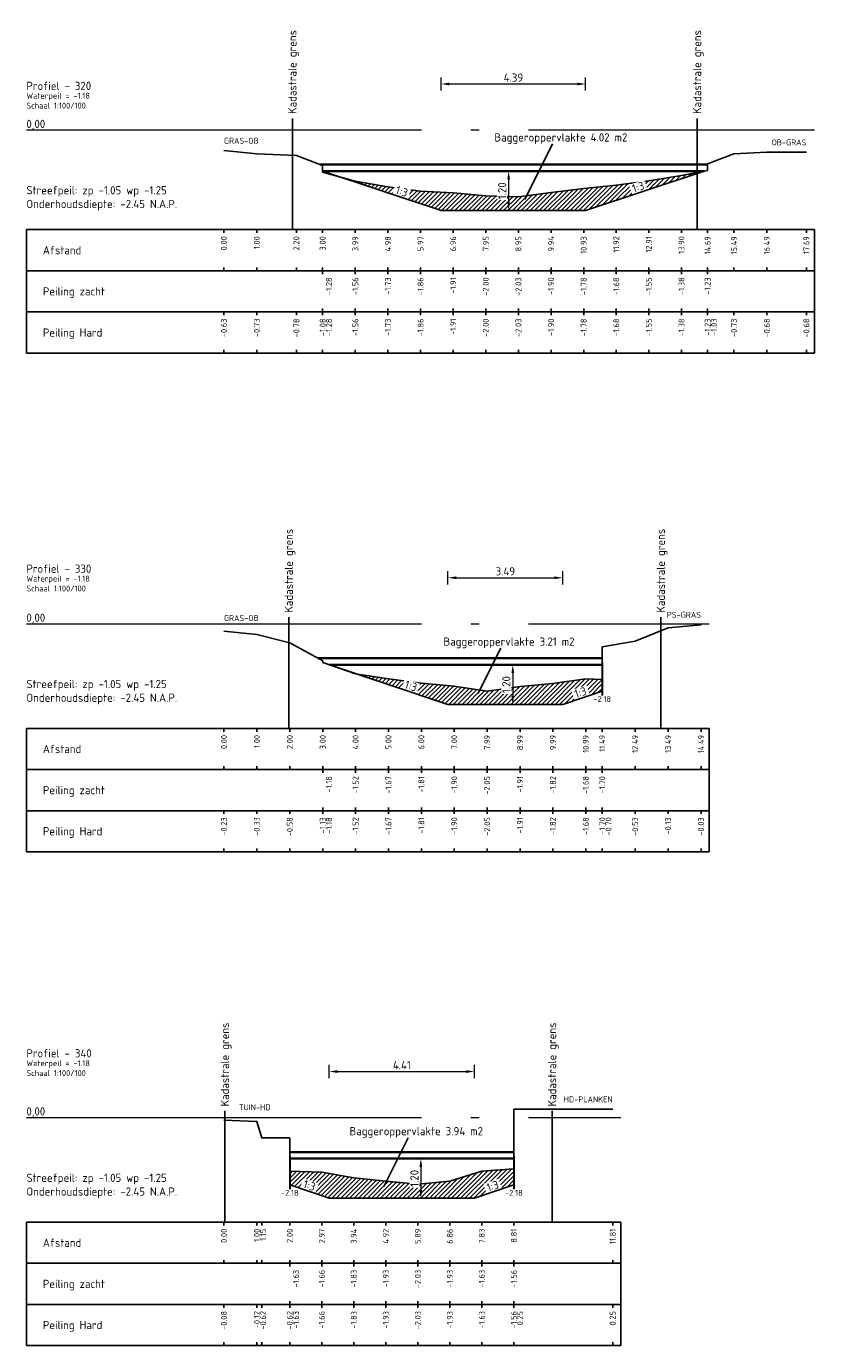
# Model space of a CAD drawing. Header units: metres. Extents: x 163463 to 198797, y 577287 to 592106.
# Tile 59 of 64: x 198475 to 198499, y 581846 to 581887. Entities that reach past the tile are written whole.
import ezdxf
from ezdxf.enums import TextEntityAlignment as Align

# ---------------------------------------------------------------- set-up
doc = ezdxf.new("R2010")
doc.units = ezdxf.units.M
doc.linetypes.add('AL-NAP_LIJN', pattern=[15.25, 12, -1.5, 0.25, -1.5])
for name, color, linetype in [('Afstandsbalk', 7, 'Continuous'), ('baggerarcering', 1, 'Continuous'), ('baggeroppervlak', 7, 'Continuous'), ('HardePeiling', 3, 'Continuous'), ('Kadastralegrens', 7, 'Continuous'), ('Legger', 2, 'Continuous'), ('Oever', 62, 'Continuous'), ('Teksten', 7, 'Continuous'), ('ZachtePeiling', 1, 'Continuous')]:
    doc.layers.add(name, color=color, linetype=linetype)
for name, color, linetype, lineweight in [('beschoeiing', 36, 'Continuous', 30), ('N-WA-WH-GRONDWATERLIJN-G', 150, 'AL-GRONDWATERLIJN', 35), ('X-XX-AL-NAP-G', 7, 'AL-NAP_LIJN', 18)]:
    doc.layers.add(name, color=color, linetype=linetype, lineweight=lineweight)
doc.styles.add('NLCS-ISO', font='NLCS-ISO.ttf')
doc.styles.add('NLCS-ISO-M100-T25', font='NLCS-ISO.ttf', dxfattribs={"height": 0.25})
doc.linetypes.add('AL-GRONDWATERLIJN', pattern='A,6,[32,NLCS.SHX,S=1,R=0,X=0,Y=0],6', length=12)
doc.dimstyles.new('NLCS-M100-T25-PIJL_l3_h1', dxfattribs={"dimscale": 0.1, "dimtxt": 0.25, "dimasz": 2.5, "dimexe": 2, "dimexo": 2, "dimgap": 0.7, "dimtad": 1, "dimzin": 0, "dimdsep": 46, "dimtxsty": 'NLCS-ISO-M100-T25', "dimcen": 2.5, "dimdle": 2, "dimclrd": 256, "dimclre": 256, "dimclrt": 256, "dimadec": 1, "dimazin": 0, "dimtfac": 1, "dimtofl": 0, "dimtmove": 1, "dimatfit": 0, "dimfxl": 2, "dimfxlon": 1, "dimtfill": 1, "dimtfillclr": 256, "dimtolj": 1, "dimtzin": 0, "dimlwd": 18, "dimlwe": 18, "dimarcsym": 0})
pattern_1 = [(45, (198480.875565, 581493.37979), (-0.06735192, 0.06735192), [])]

# ---------------------------------------------------------------- blocks, each defined once
blk = doc.blocks.new('*D498')
at = {"lineweight": 18, "transparency": 16777216}
for p, q in [((198487.475, 581884.575), (198487.475, 581884.975)), ((198487.725, 581884.775), (198491.612, 581884.775)), ((198491.862, 581884.575), (198491.862, 581884.975))]:
    blk.add_line(p, q, dxfattribs=at)
at = {"transparency": 16777216}
for points in [[(198487.725, 581884.817), (198487.725, 581884.733), (198487.475, 581884.775)], [(198491.612, 581884.817), (198491.612, 581884.733), (198491.862, 581884.775)]]:
    blk.add_solid(points, dxfattribs=at)
at = {"layer": 'Defpoints', "color": 0, "transparency": 16777216}
for p in [(198491.862, 581884.775), (198487.475, 581880.93), (198491.862, 581880.93)]:
    blk.add_point(p, dxfattribs=at)
at = {"transparency": 16777216, "insert": (198489.669, 581884.97), "char_height": 0.25, "attachment_point": 5, "style": 'NLCS-ISO-M100-T25', "bg_fill": 3, "box_fill_scale": 1.1, "bg_fill_color": 256, "bg_fill_true_color": 13158600, "bg_fill_transparency": 0}
blk.add_mtext('\\A1;4.39', dxfattribs=at)
blk = doc.blocks.new('*D499')
at = {"lineweight": 18, "transparency": 16777216}
for p, q in [((198487.681, 581869.575), (198487.681, 581869.975)), ((198491.166, 581869.575), (198491.166, 581869.975)), ((198487.931, 581869.775), (198490.916, 581869.775))]:
    blk.add_line(p, q, dxfattribs=at)
at = {"transparency": 16777216}
for points in [[(198487.931, 581869.817), (198487.931, 581869.733), (198487.681, 581869.775)], [(198490.916, 581869.817), (198490.916, 581869.733), (198491.166, 581869.775)]]:
    blk.add_solid(points, dxfattribs=at)
at = {"layer": 'Defpoints', "color": 0, "transparency": 16777216}
for p in [(198491.166, 581869.775), (198487.681, 581865.93), (198491.166, 581865.93)]:
    blk.add_point(p, dxfattribs=at)
at = {"transparency": 16777216, "insert": (198489.424, 581869.97), "char_height": 0.25, "attachment_point": 5, "style": 'NLCS-ISO-M100-T25', "bg_fill": 3, "box_fill_scale": 1.1, "bg_fill_color": 256, "bg_fill_true_color": 13158600, "bg_fill_transparency": 0}
blk.add_mtext('\\A1;3.49', dxfattribs=at)
blk = doc.blocks.new('*D500')
at = {"lineweight": 18, "transparency": 16777216}
for p, q in [((198484.076, 581854.575), (198484.076, 581854.975)), ((198484.326, 581854.775), (198488.233, 581854.775)), ((198488.483, 581854.575), (198488.483, 581854.975))]:
    blk.add_line(p, q, dxfattribs=at)
at = {"transparency": 16777216}
for points in [[(198484.326, 581854.817), (198484.326, 581854.733), (198484.076, 581854.775)], [(198488.233, 581854.817), (198488.233, 581854.733), (198488.483, 581854.775)]]:
    blk.add_solid(points, dxfattribs=at)
at = {"layer": 'Defpoints', "color": 0, "transparency": 16777216}
for p in [(198488.483, 581854.775), (198484.076, 581850.93), (198488.483, 581850.93)]:
    blk.add_point(p, dxfattribs=at)
at = {"transparency": 16777216, "insert": (198486.28, 581854.97), "char_height": 0.25, "attachment_point": 5, "style": 'NLCS-ISO-M100-T25', "bg_fill": 3, "box_fill_scale": 1.1, "bg_fill_color": 256, "bg_fill_true_color": 13158600, "bg_fill_transparency": 0}
blk.add_mtext('\\A1;4.41', dxfattribs=at)
blk = doc.blocks.new('*D593')
at = {"lineweight": 18, "transparency": 16777216}
for p, q in [((198486.858, 581852.13), (198486.658, 581852.13)), ((198486.858, 581851.88), (198486.858, 581851.18)), ((198486.858, 581850.93), (198486.658, 581850.93))]:
    blk.add_line(p, q, dxfattribs=at)
at = {"transparency": 16777216}
for points in [[(198486.816, 581851.88), (198486.899, 581851.88), (198486.858, 581852.13)], [(198486.816, 581851.18), (198486.899, 581851.18), (198486.858, 581850.93)]]:
    blk.add_solid(points, dxfattribs=at)
at = {"layer": 'Defpoints', "color": 0, "transparency": 16777216}
for p in [(198486.858, 581852.13), (198486.858, 581850.93), (198486.858, 581850.93)]:
    blk.add_point(p, dxfattribs=at)
at = {"transparency": 16777216, "insert": (198486.663, 581851.53), "char_height": 0.25, "attachment_point": 5, "rotation": 90, "style": 'NLCS-ISO-M100-T25', "bg_fill": 3, "box_fill_scale": 1.1, "bg_fill_color": 256, "bg_fill_true_color": 13158600, "bg_fill_transparency": 0}
blk.add_mtext('\\A1;1.20', dxfattribs=at)
blk = doc.blocks.new('*D594')
at = {"lineweight": 18, "transparency": 16777216}
for p, q in [((198489.65, 581867.13), (198489.45, 581867.13)), ((198489.65, 581866.88), (198489.65, 581866.18)), ((198489.65, 581865.93), (198489.45, 581865.93))]:
    blk.add_line(p, q, dxfattribs=at)
at = {"transparency": 16777216}
for points in [[(198489.608, 581866.88), (198489.691, 581866.88), (198489.65, 581867.13)], [(198489.608, 581866.18), (198489.691, 581866.18), (198489.65, 581865.93)]]:
    blk.add_solid(points, dxfattribs=at)
at = {"layer": 'Defpoints', "color": 0, "transparency": 16777216}
for p in [(198489.65, 581867.13), (198489.65, 581865.93), (198489.65, 581865.93)]:
    blk.add_point(p, dxfattribs=at)
at = {"transparency": 16777216, "insert": (198489.455, 581866.53), "char_height": 0.25, "attachment_point": 5, "rotation": 90, "style": 'NLCS-ISO-M100-T25', "bg_fill": 3, "box_fill_scale": 1.1, "bg_fill_color": 256, "bg_fill_true_color": 13158600, "bg_fill_transparency": 0}
blk.add_mtext('\\A1;1.20', dxfattribs=at)
blk = doc.blocks.new('*D595')
at = {"lineweight": 18, "transparency": 16777216}
for p, q in [((198489.524, 581882.13), (198489.324, 581882.13)), ((198489.524, 581881.88), (198489.524, 581881.18)), ((198489.524, 581880.93), (198489.324, 581880.93))]:
    blk.add_line(p, q, dxfattribs=at)
at = {"transparency": 16777216}
for points in [[(198489.482, 581881.88), (198489.566, 581881.88), (198489.524, 581882.13)], [(198489.482, 581881.18), (198489.566, 581881.18), (198489.524, 581880.93)]]:
    blk.add_solid(points, dxfattribs=at)
at = {"layer": 'Defpoints', "color": 0, "transparency": 16777216}
for p in [(198489.524, 581882.13), (198489.524, 581880.93), (198489.524, 581880.93)]:
    blk.add_point(p, dxfattribs=at)
at = {"transparency": 16777216, "insert": (198489.329, 581881.53), "char_height": 0.25, "attachment_point": 5, "rotation": 90, "style": 'NLCS-ISO-M100-T25', "bg_fill": 3, "box_fill_scale": 1.1, "bg_fill_color": 256, "bg_fill_true_color": 13158600, "bg_fill_transparency": 0}
blk.add_mtext('\\A1;1.20', dxfattribs=at)

msp = doc.modelspace()

# ---------------------------------------------------------------- hatches: boundary and pattern name
at = {"layer": 'baggerarcering'}
h = msp.add_hatch(dxfattribs=at)
h.set_pattern_fill('ANSI31', color=256, scale=0.03, style=0)
h.set_pattern_definition(pattern_1)
h.paths.add_polyline_path([(198495.248, 581882.058), (198495.248, 581882.089), (198494.775, 581882), (198493.784, 581881.83), (198492.793, 581881.7), (198491.803, 581881.6), (198490.812, 581881.48), (198489.821, 581881.35), (198488.83, 581881.38), (198487.839, 581881.47), (198486.848, 581881.52), (198485.858, 581881.65), (198484.867, 581881.82), (198484.465, 581881.933), (198487.475, 581880.93), (198491.862, 581880.93)])
h = msp.add_hatch(dxfattribs=at)
h.set_pattern_fill('ANSI31', color=256, scale=0.03, style=0)
h.set_pattern_definition(pattern_1)
h.paths.add_polyline_path([(198492.366, 581866.33), (198492.366, 581866.68), (198491.867, 581866.7), (198490.869, 581866.56), (198489.869, 581866.47), (198488.87, 581866.33), (198487.872, 581866.48), (198486.873, 581866.57), (198485.873, 581866.71), (198484.905, 581866.855), (198487.681, 581865.93), (198491.166, 581865.93)])
h = msp.add_hatch(dxfattribs=at)
h.set_pattern_fill('ANSI31', color=256, scale=0.03, style=0)
h.set_pattern_definition(pattern_1)
h.paths.add_polyline_path([(198482.876, 581851.33), (198482.876, 581851.75), (198483.849, 581851.72), (198484.821, 581851.55), (198485.793, 581851.45), (198486.766, 581851.35), (198487.739, 581851.45), (198488.71, 581851.75), (198489.683, 581851.82), (198489.683, 581851.33), (198488.483, 581850.93), (198484.076, 581850.93)])

# ---------------------------------------------------------------- linework, layer by layer
at = {"layer": 'Afstandsbalk'}
for p, q in [((198474.876, 581880.35), (198498.818, 581880.35)), ((198474.876, 581876.6), (198474.876, 581880.35)), ((198480.876, 581880.35), (198480.876, 581880.25)), ((198481.875, 581880.35), (198481.875, 581880.25)), ((198483.076, 581880.35), (198483.076, 581880.25)), ((198483.875, 581880.35), (198483.875, 581880.25)), ((198484.867, 581880.35), (198484.867, 581880.25)), ((198485.858, 581880.35), (198485.858, 581880.25)), ((198486.848, 581880.35), (198486.848, 581880.25)), ((198487.839, 581880.35), (198487.839, 581880.25)), ((198488.83, 581880.35), (198488.83, 581880.25)), ((198489.821, 581880.35), (198489.821, 581880.25)), ((198490.812, 581880.35), (198490.812, 581880.25)), ((198491.803, 581880.35), (198491.803, 581880.25)), ((198492.793, 581880.35), (198492.793, 581880.25)), ((198493.784, 581880.35), (198493.784, 581880.25)), ((198494.775, 581880.35), (198494.775, 581880.25)), ((198495.568, 581880.35), (198495.568, 581880.25)), ((198496.368, 581880.35), (198496.368, 581880.25)), ((198497.368, 581880.35), (198497.368, 581880.25)), ((198498.568, 581880.35), (198498.568, 581880.25)), ((198498.818, 581876.6), (198498.818, 581880.35)), ((198474.876, 581879.1), (198498.818, 581879.1)), ((198480.876, 581879.1), (198480.876, 581879.2)), ((198481.875, 581879.1), (198481.875, 581879.2)), ((198483.076, 581879.1), (198483.076, 581879.2)), ((198483.875, 581879.1), (198483.875, 581879.2)), ((198483.875, 581879.1), (198483.875, 581879)), ((198484.867, 581879.1), (198484.867, 581879.2)), ((198484.867, 581879.1), (198484.867, 581879)), ((198485.858, 581879.1), (198485.858, 581879.2)), ((198485.858, 581879.1), (198485.858, 581879)), ((198486.848, 581879.1), (198486.848, 581879.2)), ((198486.848, 581879.1), (198486.848, 581879)), ((198487.839, 581879.1), (198487.839, 581879.2)), ((198487.839, 581879.1), (198487.839, 581879)), ((198488.83, 581879.1), (198488.83, 581879.2)), ((198488.83, 581879.1), (198488.83, 581879)), ((198489.821, 581879.1), (198489.821, 581879.2)), ((198489.821, 581879.1), (198489.821, 581879)), ((198490.812, 581879.1), (198490.812, 581879.2)), ((198490.812, 581879.1), (198490.812, 581879)), ((198491.803, 581879.1), (198491.803, 581879.2)), ((198491.803, 581879.1), (198491.803, 581879)), ((198492.793, 581879.1), (198492.793, 581879.2)), ((198492.793, 581879.1), (198492.793, 581879)), ((198493.784, 581879.1), (198493.784, 581879.2)), ((198493.784, 581879.1), (198493.784, 581879)), ((198494.775, 581879.1), (198494.775, 581879.2)), ((198494.775, 581879.1), (198494.775, 581879)), ((198495.568, 581879.1), (198495.568, 581879.2)), ((198495.568, 581879.1), (198495.568, 581879)), ((198496.368, 581879.1), (198496.368, 581879.2)), ((198497.368, 581879.1), (198497.368, 581879.2)), ((198498.568, 581879.1), (198498.568, 581879.2)), ((198483.875, 581877.85), (198483.875, 581877.95)), ((198484.867, 581877.85), (198484.867, 581877.95)), ((198485.858, 581877.85), (198485.858, 581877.95)), ((198486.848, 581877.85), (198486.848, 581877.95)), ((198487.839, 581877.85), (198487.839, 581877.95)), ((198488.83, 581877.85), (198488.83, 581877.95)), ((198489.821, 581877.85), (198489.821, 581877.95)), ((198490.812, 581877.85), (198490.812, 581877.95)), ((198491.803, 581877.85), (198491.803, 581877.95)), ((198492.793, 581877.85), (198492.793, 581877.95)), ((198493.784, 581877.85), (198493.784, 581877.95)), ((198494.775, 581877.85), (198494.775, 581877.95)), ((198495.568, 581877.85), (198495.568, 581877.95)), ((198474.876, 581877.85), (198498.818, 581877.85)), ((198480.876, 581877.85), (198480.876, 581877.75)), ((198481.875, 581877.85), (198481.875, 581877.75)), ((198483.076, 581877.85), (198483.076, 581877.75)), ((198483.875, 581877.85), (198483.875, 581877.75)), ((198483.875, 581877.85), (198483.875, 581877.75)), ((198484.867, 581877.85), (198484.867, 581877.75)), ((198485.858, 581877.85), (198485.858, 581877.75)), ((198486.848, 581877.85), (198486.848, 581877.75)), ((198487.839, 581877.85), (198487.839, 581877.75)), ((198488.83, 581877.85), (198488.83, 581877.75)), ((198489.821, 581877.85), (198489.821, 581877.75)), ((198490.812, 581877.85), (198490.812, 581877.75)), ((198491.803, 581877.85), (198491.803, 581877.75)), ((198492.793, 581877.85), (198492.793, 581877.75)), ((198493.784, 581877.85), (198493.784, 581877.75)), ((198494.775, 581877.85), (198494.775, 581877.75)), ((198495.568, 581877.85), (198495.568, 581877.75)), ((198495.568, 581877.85), (198495.568, 581877.75)), ((198496.368, 581877.85), (198496.368, 581877.75)), ((198497.368, 581877.85), (198497.368, 581877.75)), ((198498.568, 581877.85), (198498.568, 581877.75)), ((198480.876, 581876.6), (198480.876, 581876.7)), ((198481.875, 581876.6), (198481.875, 581876.7)), ((198483.076, 581876.6), (198483.076, 581876.7)), ((198483.875, 581876.6), (198483.875, 581876.7)), ((198483.875, 581876.6), (198483.875, 581876.7)), ((198484.867, 581876.6), (198484.867, 581876.7)), ((198485.858, 581876.6), (198485.858, 581876.7)), ((198486.848, 581876.6), (198486.848, 581876.7)), ((198487.839, 581876.6), (198487.839, 581876.7)), ((198488.83, 581876.6), (198488.83, 581876.7)), ((198489.821, 581876.6), (198489.821, 581876.7)), ((198490.812, 581876.6), (198490.812, 581876.7)), ((198491.803, 581876.6), (198491.803, 581876.7)), ((198492.793, 581876.6), (198492.793, 581876.7)), ((198493.784, 581876.6), (198493.784, 581876.7)), ((198494.775, 581876.6), (198494.775, 581876.7)), ((198495.568, 581876.6), (198495.568, 581876.7)), ((198495.568, 581876.6), (198495.568, 581876.7)), ((198496.368, 581876.6), (198496.368, 581876.7)), ((198497.368, 581876.6), (198497.368, 581876.7)), ((198498.568, 581876.6), (198498.568, 581876.7)), ((198474.876, 581876.6), (198498.818, 581876.6)), ((198474.876, 581865.2), (198495.617, 581865.2)), ((198474.876, 581861.45), (198474.876, 581865.2)), ((198480.876, 581865.2), (198480.876, 581865.1)), ((198481.875, 581865.2), (198481.875, 581865.1)), ((198482.876, 581865.2), (198482.876, 581865.1)), ((198483.876, 581865.2), (198483.876, 581865.1)), ((198484.874, 581865.2), (198484.874, 581865.1)), ((198485.873, 581865.2), (198485.873, 581865.1)), ((198486.873, 581865.2), (198486.873, 581865.1)), ((198487.872, 581865.2), (198487.872, 581865.1)), ((198488.87, 581865.2), (198488.87, 581865.1)), ((198489.869, 581865.2), (198489.869, 581865.1)), ((198490.869, 581865.2), (198490.869, 581865.1)), ((198491.867, 581865.2), (198491.867, 581865.1)), ((198492.366, 581865.2), (198492.366, 581865.1)), ((198493.366, 581865.2), (198493.366, 581865.1)), ((198494.367, 581865.2), (198494.367, 581865.1)), ((198495.367, 581865.2), (198495.367, 581865.1)), ((198495.617, 581861.45), (198495.617, 581865.2)), ((198474.876, 581863.95), (198495.617, 581863.95)), ((198480.876, 581863.95), (198480.876, 581864.05)), ((198481.875, 581863.95), (198481.875, 581864.05)), ((198482.876, 581863.95), (198482.876, 581864.05)), ((198483.876, 581863.95), (198483.876, 581864.05)), ((198483.876, 581863.95), (198483.876, 581863.85)), ((198484.874, 581863.95), (198484.874, 581864.05)), ((198484.874, 581863.95), (198484.874, 581863.85)), ((198485.873, 581863.95), (198485.873, 581864.05)), ((198485.873, 581863.95), (198485.873, 581863.85)), ((198486.873, 581863.95), (198486.873, 581864.05)), ((198486.873, 581863.95), (198486.873, 581863.85)), ((198487.872, 581863.95), (198487.872, 581864.05)), ((198487.872, 581863.95), (198487.872, 581863.85)), ((198488.87, 581863.95), (198488.87, 581864.05)), ((198488.87, 581863.95), (198488.87, 581863.85)), ((198489.869, 581863.95), (198489.869, 581864.05)), ((198489.869, 581863.95), (198489.869, 581863.85)), ((198490.869, 581863.95), (198490.869, 581864.05)), ((198490.869, 581863.95), (198490.869, 581863.85)), ((198491.867, 581863.95), (198491.867, 581864.05)), ((198491.867, 581863.95), (198491.867, 581863.85)), ((198492.366, 581863.95), (198492.366, 581864.05)), ((198492.366, 581863.95), (198492.366, 581863.85)), ((198493.366, 581863.95), (198493.366, 581864.05)), ((198494.367, 581863.95), (198494.367, 581864.05)), ((198495.367, 581863.95), (198495.367, 581864.05)), ((198474.876, 581862.7), (198495.617, 581862.7)), ((198480.876, 581862.7), (198480.876, 581862.6)), ((198481.875, 581862.7), (198481.875, 581862.6)), ((198482.876, 581862.7), (198482.876, 581862.6)), ((198483.876, 581862.7), (198483.876, 581862.8)), ((198483.876, 581862.7), (198483.876, 581862.6)), ((198483.876, 581862.7), (198483.876, 581862.6)), ((198484.874, 581862.7), (198484.874, 581862.8)), ((198484.874, 581862.7), (198484.874, 581862.6)), ((198485.873, 581862.7), (198485.873, 581862.8)), ((198485.873, 581862.7), (198485.873, 581862.6)), ((198486.873, 581862.7), (198486.873, 581862.8)), ((198486.873, 581862.7), (198486.873, 581862.6)), ((198487.872, 581862.7), (198487.872, 581862.8)), ((198487.872, 581862.7), (198487.872, 581862.6)), ((198488.87, 581862.7), (198488.87, 581862.8)), ((198488.87, 581862.7), (198488.87, 581862.6)), ((198489.869, 581862.7), (198489.869, 581862.8)), ((198489.869, 581862.7), (198489.869, 581862.6)), ((198490.869, 581862.7), (198490.869, 581862.8)), ((198490.869, 581862.7), (198490.869, 581862.6)), ((198491.867, 581862.7), (198491.867, 581862.8)), ((198491.867, 581862.7), (198491.867, 581862.6)), ((198492.366, 581862.7), (198492.366, 581862.8)), ((198492.366, 581862.7), (198492.366, 581862.6)), ((198492.366, 581862.7), (198492.366, 581862.6)), ((198493.366, 581862.7), (198493.366, 581862.6)), ((198494.367, 581862.7), (198494.367, 581862.6)), ((198495.367, 581862.7), (198495.367, 581862.6)), ((198474.876, 581861.45), (198495.617, 581861.45)), ((198480.876, 581861.45), (198480.876, 581861.55)), ((198481.875, 581861.45), (198481.875, 581861.55)), ((198482.876, 581861.45), (198482.876, 581861.55)), ((198483.876, 581861.45), (198483.876, 581861.55)), ((198483.876, 581861.45), (198483.876, 581861.55)), ((198484.874, 581861.45), (198484.874, 581861.55)), ((198485.873, 581861.45), (198485.873, 581861.55)), ((198486.873, 581861.45), (198486.873, 581861.55)), ((198487.872, 581861.45), (198487.872, 581861.55)), ((198488.87, 581861.45), (198488.87, 581861.55)), ((198489.869, 581861.45), (198489.869, 581861.55)), ((198490.869, 581861.45), (198490.869, 581861.55)), ((198491.867, 581861.45), (198491.867, 581861.55)), ((198492.366, 581861.45), (198492.366, 581861.55)), ((198492.366, 581861.45), (198492.366, 581861.55)), ((198493.366, 581861.45), (198493.366, 581861.55)), ((198494.367, 581861.45), (198494.367, 581861.55)), ((198495.367, 581861.45), (198495.367, 581861.55)), ((198474.876, 581850.2), (198492.934, 581850.2)), ((198474.876, 581846.45), (198474.876, 581850.2)), ((198480.876, 581850.2), (198480.876, 581850.1)), ((198481.876, 581850.2), (198481.876, 581850.1)), ((198482.026, 581850.2), (198482.026, 581850.1)), ((198482.876, 581850.2), (198482.876, 581850.1)), ((198483.849, 581850.2), (198483.849, 581850.1)), ((198484.821, 581850.2), (198484.821, 581850.1)), ((198485.793, 581850.2), (198485.793, 581850.1)), ((198486.766, 581850.2), (198486.766, 581850.1)), ((198487.739, 581850.2), (198487.739, 581850.1)), ((198488.71, 581850.2), (198488.71, 581850.1)), ((198489.683, 581850.2), (198489.683, 581850.1)), ((198492.684, 581850.2), (198492.684, 581850.1)), ((198492.934, 581846.45), (198492.934, 581850.2)), ((198480.876, 581848.95), (198480.876, 581849.05)), ((198481.876, 581848.95), (198481.876, 581849.05)), ((198482.026, 581848.95), (198482.026, 581849.05)), ((198482.876, 581848.95), (198482.876, 581849.05)), ((198483.849, 581848.95), (198483.849, 581849.05)), ((198484.821, 581848.95), (198484.821, 581849.05)), ((198485.793, 581848.95), (198485.793, 581849.05)), ((198486.766, 581848.95), (198486.766, 581849.05)), ((198487.739, 581848.95), (198487.739, 581849.05)), ((198488.71, 581848.95), (198488.71, 581849.05)), ((198489.683, 581848.95), (198489.683, 581849.05)), ((198492.684, 581848.95), (198492.684, 581849.05)), ((198474.876, 581848.95), (198492.934, 581848.95)), ((198482.876, 581848.95), (198482.876, 581848.85)), ((198483.849, 581848.95), (198483.849, 581848.85)), ((198484.821, 581848.95), (198484.821, 581848.85)), ((198485.793, 581848.95), (198485.793, 581848.85)), ((198486.766, 581848.95), (198486.766, 581848.85)), ((198487.739, 581848.95), (198487.739, 581848.85)), ((198488.71, 581848.95), (198488.71, 581848.85)), ((198489.683, 581848.95), (198489.683, 581848.85)), ((198474.876, 581847.7), (198492.934, 581847.7)), ((198480.876, 581847.7), (198480.876, 581847.6)), ((198481.876, 581847.7), (198481.876, 581847.6)), ((198482.026, 581847.7), (198482.026, 581847.6)), ((198482.876, 581847.7), (198482.876, 581847.8)), ((198482.876, 581847.7), (198482.876, 581847.6)), ((198482.876, 581847.7), (198482.876, 581847.6)), ((198483.849, 581847.7), (198483.849, 581847.8)), ((198483.849, 581847.7), (198483.849, 581847.6)), ((198484.821, 581847.7), (198484.821, 581847.8)), ((198484.821, 581847.7), (198484.821, 581847.6)), ((198485.793, 581847.7), (198485.793, 581847.8)), ((198485.793, 581847.7), (198485.793, 581847.6)), ((198486.766, 581847.7), (198486.766, 581847.8)), ((198486.766, 581847.7), (198486.766, 581847.6)), ((198487.739, 581847.7), (198487.739, 581847.8)), ((198487.739, 581847.7), (198487.739, 581847.6)), ((198488.71, 581847.7), (198488.71, 581847.8)), ((198488.71, 581847.7), (198488.71, 581847.6)), ((198489.683, 581847.7), (198489.683, 581847.8)), ((198489.683, 581847.7), (198489.683, 581847.6)), ((198489.683, 581847.7), (198489.683, 581847.6)), ((198492.684, 581847.7), (198492.684, 581847.6)), ((198474.876, 581846.45), (198492.934, 581846.45)), ((198480.876, 581846.45), (198480.876, 581846.55)), ((198481.876, 581846.45), (198481.876, 581846.55)), ((198482.026, 581846.45), (198482.026, 581846.55)), ((198482.876, 581846.45), (198482.876, 581846.55)), ((198482.876, 581846.45), (198482.876, 581846.55)), ((198483.849, 581846.45), (198483.849, 581846.55)), ((198484.821, 581846.45), (198484.821, 581846.55)), ((198485.793, 581846.45), (198485.793, 581846.55)), ((198486.766, 581846.45), (198486.766, 581846.55)), ((198487.739, 581846.45), (198487.739, 581846.55)), ((198488.71, 581846.45), (198488.71, 581846.55)), ((198489.683, 581846.45), (198489.683, 581846.55)), ((198489.683, 581846.45), (198489.683, 581846.55)), ((198492.684, 581846.45), (198492.684, 581846.55))]:
    msp.add_line(p, q, dxfattribs=at)
at = {"layer": 'baggeroppervlak'}
for p, q in [((198490.016, 581881.263), (198490.86, 581882.952)), ((198488.601, 581866.271), (198489.284, 581867.636)), ((198485.728, 581851.283), (198486.468, 581852.764))]:
    msp.add_line(p, q, dxfattribs=at)
at = {"layer": 'beschoeiing'}
for p, q in [((198492.366, 581867.2), (198492.366, 581866.2)), ((198482.876, 581852.2), (198482.876, 581851.2)), ((198489.683, 581852.2), (198489.683, 581851.2))]:
    msp.add_line(p, q, dxfattribs=at)
at = {"layer": 'HardePeiling'}
for points in [[(198483.875, 581882.2), (198483.875, 581882.1), (198484.867, 581881.82), (198485.858, 581881.65), (198486.848, 581881.52), (198487.839, 581881.47), (198488.83, 581881.38), (198489.821, 581881.35), (198490.812, 581881.48), (198491.803, 581881.6), (198492.793, 581881.7), (198493.784, 581881.83), (198494.775, 581882), (198495.568, 581882.15), (198495.568, 581882.2)], [(198483.876, 581867.2), (198483.876, 581867.2), (198484.874, 581866.86), (198485.873, 581866.71), (198486.873, 581866.57), (198487.872, 581866.48), (198488.87, 581866.33), (198489.869, 581866.47), (198490.869, 581866.56), (198491.867, 581866.7), (198492.366, 581866.68), (198492.366, 581867.2)], [(198482.876, 581852.2), (198482.876, 581851.75), (198483.849, 581851.72), (198484.821, 581851.55), (198485.793, 581851.45), (198486.766, 581851.35), (198487.739, 581851.45), (198488.71, 581851.75), (198489.683, 581851.82), (198489.683, 581852.2)]]:
    msp.add_lwpolyline(points, dxfattribs=at)
at = {"layer": 'Kadastralegrens'}
for p, q in [((198482.956, 581883.729), (198482.956, 581880.35)), ((198495.248, 581883.729), (198495.248, 581880.35)), ((198482.846, 581868.579), (198482.846, 581865.2)), ((198494.147, 581868.579), (198494.147, 581865.2)), ((198480.906, 581853.579), (198480.906, 581850.2)), ((198490.844, 581853.579), (198490.844, 581850.2))]:
    msp.add_line(p, q, dxfattribs=at)
at = {"layer": 'Legger', "flags": 128}
for points in [[(198483.875, 581882.13), (198487.475, 581880.93), (198491.862, 581880.93), (198495.462, 581882.13)], [(198484.081, 581867.13), (198487.681, 581865.93), (198491.166, 581865.93), (198492.366, 581866.33)], [(198482.876, 581851.33), (198484.076, 581850.93), (198488.483, 581850.93), (198489.683, 581851.33)]]:
    msp.add_lwpolyline(points, dxfattribs=at)
at = {"layer": 'N-WA-WH-GRONDWATERLIJN-G'}
for p, q in [((198483.795, 581882.33), (198495.568, 581882.33)), ((198483.875, 581882.13), (198495.462, 581882.13)), ((198483.73, 581867.33), (198492.366, 581867.33)), ((198484.081, 581867.13), (198492.366, 581867.13)), ((198482.876, 581852.33), (198489.683, 581852.33)), ((198482.876, 581852.13), (198489.683, 581852.13))]:
    msp.add_line(p, q, dxfattribs=at)
at = {"layer": 'Oever'}
for points in [[(198480.876, 581882.75), (198481.875, 581882.65), (198483.076, 581882.6), (198483.875, 581882.3), (198483.875, 581882.2)], [(198495.568, 581882.2), (198495.568, 581882.35), (198496.368, 581882.65), (198497.368, 581882.7), (198498.568, 581882.7)], [(198492.366, 581867.2), (198492.366, 581867.68), (198493.366, 581867.85), (198494.367, 581868.25), (198495.367, 581868.35)], [(198480.876, 581868.15), (198481.875, 581868.05), (198482.876, 581867.8), (198483.876, 581867.25), (198483.876, 581867.2)], [(198489.683, 581852.2), (198489.683, 581853.63), (198492.684, 581853.63)], [(198480.876, 581853.3), (198481.876, 581853.26), (198482.026, 581852.76), (198482.876, 581852.76), (198482.876, 581852.2)]]:
    msp.add_lwpolyline(points, dxfattribs=at)
at = {"layer": 'X-XX-AL-NAP-G'}
for p, q in [((198474.876, 581883.38), (198498.818, 581883.38)), ((198474.876, 581868.38), (198495.617, 581868.38)), ((198474.876, 581853.38), (198492.934, 581853.38))]:
    msp.add_line(p, q, dxfattribs=at)
at = {"layer": 'ZachtePeiling'}
for points in [[(198483.875, 581882.2), (198483.875, 581882.1), (198484.867, 581881.82), (198485.858, 581881.65), (198486.848, 581881.52), (198487.839, 581881.47), (198488.83, 581881.38), (198489.821, 581881.35), (198490.812, 581881.48), (198491.803, 581881.6), (198492.793, 581881.7), (198493.784, 581881.83), (198494.775, 581882), (198495.568, 581882.15), (198495.568, 581882.2)], [(198483.876, 581867.2), (198483.876, 581867.2), (198484.874, 581866.86), (198485.873, 581866.71), (198486.873, 581866.57), (198487.872, 581866.48), (198488.87, 581866.33), (198489.869, 581866.47), (198490.869, 581866.56), (198491.867, 581866.7), (198492.366, 581866.68), (198492.366, 581867.2)], [(198482.876, 581852.2), (198482.876, 581851.75), (198483.849, 581851.72), (198484.821, 581851.55), (198485.793, 581851.45), (198486.766, 581851.35), (198487.739, 581851.45), (198488.71, 581851.75), (198489.683, 581851.82), (198489.683, 581852.2)]]:
    msp.add_lwpolyline(points, dxfattribs=at)

# ---------------------------------------------------------------- texts
at = {"layer": 'baggeroppervlak', "style": 'NLCS-ISO'}
for s, p in [('Baggeroppervlakte 4.02 m2', (198491.11, 581882.952)), ('Baggeroppervlakte 3.21 m2', (198489.534, 581867.636)), ('Baggeroppervlakte 3.94 m2', (198486.718, 581852.764))]:
    msp.add_text(s, height=0.25, dxfattribs=at).set_placement(p, align=Align.BOTTOM_CENTER)
at = {"layer": 'Teksten', "style": 'NLCS-ISO'}
for p in [(198482.956, 581883.866), (198495.248, 581883.866), (198482.846, 581868.716), (198494.147, 581868.716), (198480.906, 581853.716), (198490.844, 581853.716)]:
    msp.add_text('Kadastrale grens', height=0.25, rotation=90, dxfattribs=at).set_placement(p, align=Align.MIDDLE_LEFT)
for s, height, p in [('Profiel - 320   ', 0.25, (198474.876, 581884.718)), ('Waterpeil = -1.18', 0.18, (198474.876, 581884.418)), ('Schaal 1:100/100', 0.18, (198474.876, 581884.118)), ('GRAS-OB', 0.18, (198480.876, 581883.05)), ('Afstand', 0.25, (198475.376, 581879.725)), ('Peiling zacht', 0.25, (198475.376, 581878.475)), ('Peiling Hard', 0.25, (198475.376, 581877.225)), ('Profiel - 330    ', 0.25, (198474.876, 581870.05)), ('Waterpeil = -1.18', 0.18, (198474.876, 581869.75)), ('Schaal 1:100/100', 0.18, (198474.876, 581869.45)), ('GRAS-OB', 0.18, (198480.876, 581868.551)), ('Afstand', 0.25, (198475.376, 581864.575)), ('Peiling zacht', 0.25, (198475.376, 581863.325)), ('Peiling Hard', 0.25, (198475.376, 581862.075)), ('Profiel - 340    ', 0.25, (198474.876, 581855.33)), ('Waterpeil = -1.18', 0.18, (198474.876, 581855.03)), ('Schaal 1:100/100', 0.18, (198474.876, 581854.73)), ('TUIN-HD', 0.18, (198481.329, 581853.69)), ('Afstand', 0.25, (198475.376, 581849.575)), ('Peiling zacht', 0.25, (198475.376, 581848.325)), ('Peiling Hard', 0.25, (198475.376, 581847.075))]:
    msp.add_text(s, height=height, dxfattribs=at).set_placement(p, align=Align.MIDDLE_LEFT)
for s, p in [('OB-GRAS', (198498.568, 581883)), ('PS-GRAS', (198495.367, 581868.65)), ('HD-PLANKEN', (198492.684, 581853.93))]:
    msp.add_text(s, height=0.18, dxfattribs=at).set_placement(p, align=Align.MIDDLE_RIGHT)
for s, p in [('0.00', (198480.876, 581880.15)), ('1.00', (198481.875, 581880.15)), ('2.20', (198483.076, 581880.15)), ('3.00', (198483.875, 581880.15)), ('3.99', (198484.867, 581880.15)), ('4.98', (198485.858, 581880.15)), ('5.97', (198486.848, 581880.15)), ('6.96', (198487.839, 581880.15)), ('7.95', (198488.83, 581880.15)), ('8.95', (198489.821, 581880.15)), ('9.94', (198490.812, 581880.15)), ('10.93', (198491.803, 581880.15)), ('11.92', (198492.793, 581880.15)), ('12.91', (198493.784, 581880.15)), ('13.90', (198494.775, 581880.15)), ('14.69', (198495.568, 581880.15)), ('15.49', (198496.368, 581880.15)), ('16.49', (198497.368, 581880.15)), ('17.69', (198498.568, 581880.15)), ('-1.28', (198484.065, 581878.9)), ('-1.56', (198484.867, 581878.9)), ('-1.73', (198485.858, 581878.9)), ('-1.86', (198486.848, 581878.9)), ('-1.91', (198487.839, 581878.9)), ('-2.00', (198488.83, 581878.9)), ('-2.03', (198489.821, 581878.9)), ('-1.90', (198490.812, 581878.9)), ('-1.78', (198491.803, 581878.9)), ('-1.68', (198492.793, 581878.9)), ('-1.55', (198493.784, 581878.9)), ('-1.38', (198494.775, 581878.9)), ('-1.23', (198495.568, 581878.9)), ('-0.63', (198480.876, 581877.65)), ('-0.73', (198481.875, 581877.65)), ('-0.78', (198483.076, 581877.65)), ('-1.08', (198483.875, 581877.65)), ('-1.28', (198484.065, 581877.65)), ('-1.56', (198484.867, 581877.65)), ('-1.73', (198485.858, 581877.65)), ('-1.86', (198486.848, 581877.65)), ('-1.91', (198487.839, 581877.65)), ('-2.00', (198488.83, 581877.65)), ('-2.03', (198489.821, 581877.65)), ('-1.90', (198490.812, 581877.65)), ('-1.78', (198491.803, 581877.65)), ('-1.68', (198492.793, 581877.65)), ('-1.55', (198493.784, 581877.65)), ('-1.38', (198494.775, 581877.65)), ('-1.23', (198495.568, 581877.65)), ('-1.03', (198495.758, 581877.65)), ('-0.73', (198496.368, 581877.65)), ('-0.68', (198497.368, 581877.65)), ('-0.68', (198498.568, 581877.65)), ('0.00', (198480.876, 581865)), ('1.00', (198481.875, 581865)), ('2.00', (198482.876, 581865)), ('3.00', (198483.876, 581865)), ('4.00', (198484.874, 581865)), ('5.00', (198485.873, 581865)), ('6.00', (198486.873, 581865)), ('7.00', (198487.872, 581865)), ('7.99', (198488.87, 581865)), ('8.99', (198489.869, 581865)), ('9.99', (198490.869, 581865)), ('10.99', (198491.867, 581865)), ('11.49', (198492.366, 581865)), ('12.49', (198493.366, 581865)), ('13.49', (198494.367, 581865)), ('14.49', (198495.367, 581865)), ('-1.18', (198484.066, 581863.75)), ('-1.52', (198484.874, 581863.75)), ('-1.67', (198485.873, 581863.75)), ('-1.81', (198486.873, 581863.75)), ('-1.90', (198487.872, 581863.75)), ('-2.05', (198488.87, 581863.75)), ('-1.91', (198489.869, 581863.75)), ('-1.82', (198490.869, 581863.75)), ('-1.68', (198491.867, 581863.75)), ('-1.70', (198492.366, 581863.75)), ('-0.23', (198480.876, 581862.5)), ('-0.33', (198481.875, 581862.5)), ('-0.58', (198482.876, 581862.5)), ('-1.13', (198483.876, 581862.5)), ('-1.18', (198484.066, 581862.5)), ('-1.52', (198484.874, 581862.5)), ('-1.67', (198485.873, 581862.5)), ('-1.81', (198486.873, 581862.5)), ('-1.90', (198487.872, 581862.5)), ('-2.05', (198488.87, 581862.5)), ('-1.91', (198489.869, 581862.5)), ('-1.82', (198490.869, 581862.5)), ('-1.68', (198491.867, 581862.5)), ('-1.70', (198492.366, 581862.5)), ('-0.70', (198492.556, 581862.5)), ('-0.53', (198493.366, 581862.5)), ('-0.13', (198494.367, 581862.5)), ('-0.03', (198495.367, 581862.5)), ('0.00', (198480.876, 581850)), ('1.00', (198481.876, 581850)), ('1.15', (198482.066, 581850)), ('2.00', (198482.876, 581850)), ('2.97', (198483.849, 581850)), ('3.94', (198484.821, 581850)), ('4.92', (198485.793, 581850)), ('5.89', (198486.766, 581850)), ('6.86', (198487.739, 581850)), ('7.83', (198488.71, 581850)), ('8.81', (198489.683, 581850)), ('11.81', (198492.684, 581850)), ('-1.63', (198483.066, 581848.75)), ('-1.66', (198483.849, 581848.75)), ('-1.83', (198484.821, 581848.75)), ('-1.93', (198485.793, 581848.75)), ('-2.03', (198486.766, 581848.75)), ('-1.93', (198487.739, 581848.75)), ('-1.63', (198488.71, 581848.75)), ('-1.56', (198489.683, 581848.75)), ('-0.08', (198480.876, 581847.5)), ('-0.12', (198481.876, 581847.5)), ('-0.62', (198482.066, 581847.5)), ('-0.62', (198482.876, 581847.5)), ('-1.63', (198483.066, 581847.5)), ('-1.66', (198483.849, 581847.5)), ('-1.83', (198484.821, 581847.5)), ('-1.93', (198485.793, 581847.5)), ('-2.03', (198486.766, 581847.5)), ('-1.93', (198487.739, 581847.5)), ('-1.63', (198488.71, 581847.5)), ('-1.56', (198489.683, 581847.5)), ('0.25', (198489.873, 581847.5)), ('0.25', (198492.684, 581847.5))]:
    msp.add_text(s, height=0.18, rotation=90, dxfattribs=at).set_placement(p, align=Align.MIDDLE_RIGHT)
for p in [(198492.366, 581866), (198482.876, 581851), (198489.683, 581851)]:
    msp.add_text('-2.18', height=0.18, dxfattribs=at).set_placement(p, align=Align.CENTER)
at = {"layer": 'Teksten', "char_height": 0.25, "width": 6.125, "attachment_point": 7, "style": 'NLCS-ISO'}
for s, insert in [('0,00 ', (198474.876, 581883.38)), ('Streefpeil: zp -1.05 wp -1.25 Onderhoudsdiepte: -2.45 N.A.P.', (198474.876, 581880.93)), ('0,00 ', (198474.876, 581868.38)), ('Streefpeil: zp -1.05 wp -1.25 Onderhoudsdiepte: -2.45 N.A.P.', (198474.876, 581865.93)), ('0,00 ', (198474.876, 581853.38)), ('Streefpeil: zp -1.05 wp -1.25 Onderhoudsdiepte: -2.45 N.A.P.', (198474.876, 581850.93))]:
    msp.add_mtext(s, dxfattribs=dict(at, insert=insert))

# ---------------------------------------------------------------- next in the draw order: texts
at = {"layer": 'baggeroppervlak', "char_height": 0.25, "width": 0.43481, "attachment_point": 8, "style": 'NLCS-ISO', "bg_fill": 3, "box_fill_scale": 1.1, "bg_fill_color": 256, "bg_fill_transparency": 0}
for insert, rotation in [((198493.496, 581881.527), 18.4349), ((198486.239, 581881.395), 341.5651), ((198486.515, 581866.371), 341.5651), ((198491.744, 581866.175), 18.4349), ((198483.434, 581851.196), 341.5651), ((198489.076, 581851.18), 18.4349)]:
    msp.add_mtext('1:3', dxfattribs=dict(at, insert=insert, rotation=rotation))

# ---------------------------------------------------------------- next in the draw order: dimensions: what is measured, and where the dimension line sits
for base, p1, p2, picture, middle in [((198491.862, 581884.775), (198487.475, 581880.93), (198491.862, 581880.93), '*D498', (198489.669, 581884.97)), ((198491.16644, 581869.77498), (198487.68138, 581865.92979), (198491.16644, 581865.92979), '*D499', (198489.42391, 581869.96998)), ((198488.483, 581854.775), (198484.076, 581850.93), (198488.483, 581850.93), '*D500', (198486.28, 581854.97))]:
    dim = msp.add_linear_dim(base=base, p1=p1, p2=p2, dimstyle='NLCS-M100-T25-PIJL_l3_h1')
    dim.commit()
    dim.dimension.update_dxf_attribs({"geometry": picture, "text_midpoint": middle})

# ---------------------------------------------------------------- next in the draw order: dimensions: what is measured, and where the dimension line sits
for p1, p2, picture, middle in [((198489.524, 581882.13), (198489.524, 581880.93), '*D595', (198489.329, 581881.53)), ((198489.65, 581867.13), (198489.65, 581865.93), '*D594', (198489.455, 581866.53)), ((198486.858, 581852.13), (198486.858, 581850.93), '*D593', (198486.663, 581851.53))]:
    dim = msp.add_aligned_dim(p1=p1, p2=p2, distance=0, dimstyle='NLCS-M100-T25-PIJL_l3_h1')
    dim.commit()
    dim.dimension.update_dxf_attribs({"geometry": picture, "text_midpoint": middle})

doc.saveas('drawing.dxf')
